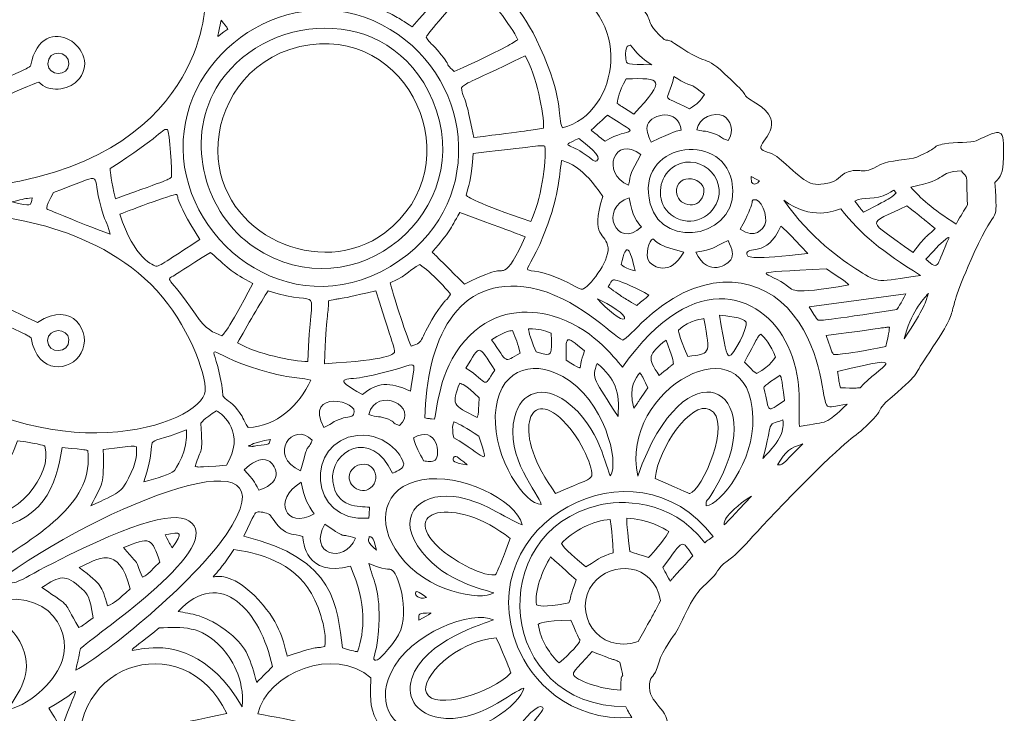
# Model space of a CAD drawing. Header units: inches. Extents: x 45 to 816, y 18 to 847.
# Tile 4 of 5: x 437 to 816, y 337 to 604. Entities that reach past the tile are written whole.
import ezdxf

# ---------------------------------------------------------------- set-up
doc = ezdxf.new("R2010")
doc.units = ezdxf.units.IN
doc.header["$MEASUREMENT"] = 0
doc.layers.add('Layer 1', color=7, linetype='Continuous')

msp = doc.modelspace()

# ---------------------------------------------------------------- linework, layer by layer
at = {"layer": 'Layer 1', "lineweight": 0}
for points, knots in [([(57.69, 560.61), (56.19, 561.39), (57.04, 562.72), (51.96, 565.59), (52.01, 581.51), (53.72, 577.62), (54.49, 580.3), (54.93, 581.79), (52.3, 588.13), (51.71, 589.35), (48.23, 596.55), (45.29, 594.41), (56.32, 605.12), (56.34, 619.07), (64.18, 620.88), (66.26, 630.34), (66.41, 631.05), (66.09, 646.66), (66.07, 646.8), (65.68, 649.97), (63.8, 650.45), (63.96, 651.95), (64.21, 654.23), (66.7, 651.57), (66.7, 663.35), (61.23, 667.69), (64.28, 667.07), (63.17, 669.78), (62.62, 671.11), (62.77, 669.91), (59.84, 673.5), (61.25, 676.62), (61.9, 676.08), (63.06, 679.18), (64.23, 682.27), (62.55, 679.76), (64.49, 682.18), (70.25, 689.32), (68.43, 688.03), (71.25, 692.01), (79.82, 704.1), (87.54, 712.3), (89.36, 714.64), (95.39, 722.37), (86.99, 719.52), (97.12, 729.3), (102.6, 734.59), (98.13, 729.69), (103.85, 734.18), (111.57, 740.24), (113.78, 745.48), (114.41, 746.05), (117.52, 748.85), (129.49, 750.43), (130.84, 750.94), (132.59, 751.61), (148.82, 764.45), (149.03, 764.66), (156.1, 771.46), (152.99, 776.93), (153.17, 779.86), (153.22, 780.68), (156.05, 787.46), (157.06, 789.36), (159.05, 793.14), (161.14, 792.64), (163.41, 798.72), (167, 808.33), (190.44, 815.52), (190.78, 815.79), (193.94, 818.31), (200.71, 839.57), (207.86, 834.68), (211.35, 832.3), (205.68, 829.3), (225.49, 826.61), (228.38, 826.22), (231.53, 826.37), (234.73, 824.42), (242.92, 819.44), (247.16, 828.76), (251.26, 830.25), (256.37, 832.12), (256.24, 828.84), (263.04, 834.36), (269.96, 839.96), (279.71, 836.66), (283, 837.72), (288.44, 839.47), (275.95, 839.63), (316.59, 840.27), (327.84, 846.31), (323, 841.31), (330.78, 840.58), (341.08, 847.05), (339.88, 837.8), (346.22, 841.28), (350.12, 843.41), (346.39, 843.07), (359.01, 843.43), (365.48, 835.54), (361.84, 843.22), (367.69, 838.37), (364.46, 835.65), (364.25, 835.44), (363.97, 834.78), (363.54, 833.73), (363.86, 829.77), (364.37, 828.58), (365, 827.09), (368.33, 824.38), (367.39, 821.11), (366.33, 817.39), (352.83, 809.34), (357.23, 804.84), (359.31, 802.7), (364.67, 805.4), (366.27, 804.16), (367.48, 803.23), (366.88, 799.61), (367.89, 798), (371.18, 792.75), (384.14, 793.47), (386.15, 793.38), (401.38, 792.72), (388.11, 792.31), (399.98, 789.79), (416.29, 786.33), (404.6, 782.26), (419.57, 775.09), (421.31, 774.25), (420.19, 772.43), (438.28, 768.51), (446.17, 766.8), (441.99, 764.09), (449.63, 764.5), (456.4, 764.87), (459.04, 773.14), (459.27, 774.14), (460.56, 779.75), (451.55, 782.51), (465.55, 790.49), (469.11, 792.51), (467.39, 793.4), (475.71, 793.42), (487.38, 793.45), (486.5, 790.27), (490.82, 785.76), (494.96, 785.26), (504.44, 785.27), (505.67, 784.79), (509.58, 783.27), (511.73, 779.59), (512.13, 779.38), (514.04, 778.36), (526.87, 779.77), (532.37, 777.72), (540.51, 774.69), (543.05, 775.44), (544.71, 775.14), (546.51, 774.81), (549.88, 772.21), (551.89, 772.54), (554.02, 772.9), (551.77, 773.66), (557.55, 775.38), (563.23, 777.07), (560.45, 780.81), (570.01, 779.74), (575.74, 784.9), (577.15, 781.06), (582.78, 779.21), (589.9, 776.88), (600.52, 779.29), (602.37, 778.78), (606.66, 777.61), (613.93, 763.86), (612.4, 755.61), (610.18, 743.56), (612.21, 746.4), (609.73, 743.54), (601.29, 746.34), (595.48, 761.24), (591.55, 764.52), (591.02, 764.17), (587.34, 762.42), (590.88, 756.17), (597.98, 743.62), (597.47, 748.05), (599.52, 745.78), (601.3, 743.82), (598.13, 744.85), (609.89, 726.35), (613.95, 719.96), (614.17, 713.02), (624.22, 702.71), (627.2, 699.66), (627.66, 700.48), (628.58, 699.13), (631.1, 695.39), (625.55, 694.32), (633.82, 685.15), (642.48, 675.56), (641.59, 678.92), (643.26, 675.19), (649.53, 661.16), (649.36, 673.72), (650.99, 653.63), (653.54, 622.11), (668.39, 646.6), (675.77, 610.67), (676.51, 607.08), (676.9, 608.62), (678.43, 605.81), (679.47, 603.89), (679.11, 602.89), (680.8, 600.9), (686.96, 593.67), (684.61, 598.06), (688.85, 595.14), (705.28, 583.84), (697.92, 593.7), (712.93, 578.85), (717.98, 573.85), (714.06, 575.87), (720.13, 572.18), (732.98, 564.35), (721.18, 557.38), (722.07, 554.81), (722.57, 553.36), (725.95, 553.4), (728.19, 551.57), (738.36, 543.26), (739.54, 539.99), (746.34, 541.09), (752.88, 542.14), (751.57, 544.41), (755.6, 545.7), (761.78, 547.67), (759.79, 543.81), (768.08, 548.57), (770.97, 550.23), (779.21, 550.24), (781.93, 551.4), (791.55, 555.48), (787.25, 555.55), (792.65, 556.49), (796.65, 557.19), (803.04, 556.88), (804.76, 557.68), (814.88, 562.38), (815.6, 563.07), (815.3, 551.29), (815.13, 544.66), (814.31, 544.25), (812, 541.62), (812.85, 523.54), (813.28, 535.16), (804.03, 514.69), (790.24, 484.18), (801.32, 497.98), (785.52, 474.43), (780.25, 466.57), (783.98, 469.12), (770.13, 457.13), (767.44, 454.8), (768.1, 453.54), (765.34, 450.72), (756.31, 441.53), (760.27, 447.85), (738.69, 426.16), (715.25, 402.6), (715.49, 400.61), (709.07, 396.04), (704.95, 393.1), (705.44, 391.24), (702.6, 388.77), (694.26, 381.54), (695.16, 378.61), (689.2, 368.33), (689.14, 368.23), (684.04, 361.24), (682.94, 357.36), (680.77, 349.64), (679.85, 353.14), (679.27, 348.86), (678.22, 341.08), (687.71, 339.39), (685.94, 331.1), (683.77, 321), (685.35, 324.59), (684.59, 321.43), (683.47, 316.86), (682.73, 322.72), (688.79, 309.36), (690.7, 305.15), (689.32, 302.11), (691.29, 299.16), (694.13, 294.9), (695.67, 295.4), (696.43, 294.23), (697.22, 293.02), (696.95, 286.86), (696.75, 286.3), (695.73, 283.39), (692.43, 284.71), (693.14, 274.67), (694.23, 259.36), (692.78, 257.49), (693.11, 251.95), (693.35, 247.74), (694.05, 244.7), (693.02, 242.56), (692.46, 241.38), (691.43, 240.75), (691.25, 239.87), (691.07, 239), (691.95, 237.41), (691.78, 236.4), (691.69, 235.87), (689.69, 232.63), (689.66, 232.61), (688.24, 231.15), (685.38, 231.1), (683.58, 228.45), (681.05, 224.74), (685.31, 227.73), (678.09, 221.8), (674.22, 218.63), (674.22, 218.16), (674.18, 218.13), (671.82, 216.29), (666.6, 218.09), (663, 215.81), (655.07, 210.77), (660.47, 215.04), (653.17, 211.28), (644.82, 206.99), (649, 207.14), (645.22, 202.47), (641.83, 198.29), (641.56, 198.83), (637.92, 198.83), (616.6, 177.04), (621.68, 183.53), (624.8, 175.31), (625.78, 172.72), (625.44, 163.07), (625.88, 161.81), (626.48, 160.08), (627.05, 160.83), (628.79, 157.38), (626.41, 143.91), (624.18, 145.44), (627.13, 139.67), (623.13, 131.49), (615.57, 128.26), (610.53, 126.97), (609.53, 126.71), (598.64, 122.2), (597.98, 121.48), (594.46, 117.62), (596.77, 112.49), (596.51, 110.04), (596.35, 108.61), (596.63, 110), (592.33, 98.32), (587.45, 85.09), (589.12, 88.18), (579.46, 79.07), (579.36, 78.98), (526.76, 30.4), (526.66, 30.31), (515.35, 31.64), (516.36, 27.82), (512.14, 26.96), (508.07, 26.14), (486.69, 27.31), (482.02, 26.94), (478.07, 26.62), (477.44, 25.71), (470.05, 25.54), (458.42, 25.29), (462.05, 17.58), (454.19, 21.94), (450.78, 23.83), (449.53, 23.4), (448.4, 24.08), (446.92, 24.98), (437.26, 37.44), (439.1, 42.35), (439.45, 43.28), (440.22, 43.88), (442.75, 46.22), (439.15, 63.78), (437.87, 58.21), (435.86, 65.95), (434.54, 71), (433.92, 67.86), (432.34, 73.71), (431.25, 77.71), (431.16, 76.45), (429.97, 78.88), (423.31, 92.41), (430.21, 84.95), (414.12, 101.17), (403.88, 111.5), (408.21, 128.32), (405.79, 134.6), (397.95, 154.95), (405.07, 158.13), (394.43, 173.29), (394.36, 173.39), (381.01, 199.18), (376.07, 206.34), (374.09, 209.22), (376.72, 206.15), (372.77, 213.65), (372.04, 215.02), (371.76, 216.62), (371.52, 221.84), (370.56, 243.45), (374.01, 233.94), (374.95, 244.87), (375.47, 250.85), (376.94, 246.47), (378.62, 256.03), (380.75, 268.07), (389, 275.22), (392.72, 278.87), (393.71, 297.46), (394.36, 288.7), (395.87, 293.67), (397.5, 299.04), (387.11, 301.72), (388.16, 311.96), (390.26, 332.57), (388.83, 325.97), (382.07, 338.91), (380.85, 341.24), (379.7, 341.86), (379.34, 342.51), (378.56, 343.93), (378.67, 349.69), (378.27, 350.71), (377.68, 352.18), (375.77, 353.25), (375.22, 354.59), (373.27, 359.27), (378.68, 357.23), (368.54, 368.03), (328.98, 410.15), (339.94, 407.28), (342.27, 412.82), (342.65, 413.72), (342.77, 415.24), (343.71, 416.2), (344.88, 417.39), (348.05, 417.63), (348.4, 418.49), (348.95, 419.86), (346.43, 421.1), (346.11, 422.81), (345.99, 423.41), (346.2, 422.81), (346.51, 430.45), (339.4, 435.28), (345.91, 431.79), (347.34, 441.49), (347.88, 445.17), (347.15, 446.44), (348.03, 448.31), (351.47, 455.57), (349.71, 455.04), (348.04, 457.56), (346.46, 459.93), (346.84, 461.96), (345.36, 463.16), (343.92, 464.33), (341.54, 463.8), (340.48, 464.38), (340.43, 464.41), (335.8, 469.19), (335.56, 469.57), (330.94, 476.84), (330.45, 470.82), (324.37, 470.97), (312.05, 471.27), (316.79, 469.78), (312.39, 468.33), (312.13, 468.25), (308.91, 467.47), (306.35, 469.09), (297.41, 474.75), (300.72, 480.42), (291.73, 487.27), (290.29, 488.37), (289, 490.79), (251.2, 488.76), (248.78, 486.41), (248.18, 485.79), (247.52, 485.48), (247.36, 485.41), (228.59, 481.35), (227.82, 480.89), (206.94, 468.47), (212.8, 478.09), (197.13, 478.48), (172.57, 479.09), (154.24, 460.54), (136.04, 476.09), (93.02, 512.81), (106.05, 497.5), (94.47, 509.72), (85.94, 518.72), (88.62, 521.53), (86.98, 525.47), (81, 539.86), (77.04, 538.05), (75.64, 541.31), (74.08, 544.95), (77.78, 543.12), (71.15, 548.59), (67.73, 551.41), (68.43, 549.47), (66.67, 552.87), (61.19, 563.45), (60.08, 559.38), (57.69, 560.61)], [0, 0, 0, 0, 1, 1, 1, 2, 2, 2, 3, 3, 3, 4, 4, 4, 5, 5, 5, 6, 6, 6, 7, 7, 7, 8, 8, 8, 9, 9, 9, 10, 10, 10, 11, 11, 11, 12, 12, 12, 13, 13, 13, 14, 14, 14, 15, 15, 15, 16, 16, 16, 17, 17, 17, 18, 18, 18, 19, 19, 19, 20, 20, 20, 21, 21, 21, 22, 22, 22, 23, 23, 23, 24, 24, 24, 25, 25, 25, 26, 26, 26, 27, 27, 27, 28, 28, 28, 29, 29, 29, 30, 30, 30, 31, 31, 31, 32, 32, 32, 33, 33, 33, 34, 34, 34, 35, 35, 35, 36, 36, 36, 37, 37, 37, 38, 38, 38, 39, 39, 39, 40, 40, 40, 41, 41, 41, 42, 42, 42, 43, 43, 43, 44, 44, 44, 45, 45, 45, 46, 46, 46, 47, 47, 47, 48, 48, 48, 49, 49, 49, 50, 50, 50, 51, 51, 51, 52, 52, 52, 53, 53, 53, 54, 54, 54, 55, 55, 55, 56, 56, 56, 57, 57, 57, 58, 58, 58, 59, 59, 59, 60, 60, 60, 61, 61, 61, 62, 62, 62, 63, 63, 63, 64, 64, 64, 65, 65, 65, 66, 66, 66, 67, 67, 67, 68, 68, 68, 69, 69, 69, 70, 70, 70, 71, 71, 71, 72, 72, 72, 73, 73, 73, 74, 74, 74, 75, 75, 75, 76, 76, 76, 77, 77, 77, 78, 78, 78, 79, 79, 79, 80, 80, 80, 81, 81, 81, 82, 82, 82, 83, 83, 83, 84, 84, 84, 85, 85, 85, 86, 86, 86, 87, 87, 87, 88, 88, 88, 89, 89, 89, 90, 90, 90, 91, 91, 91, 92, 92, 92, 93, 93, 93, 94, 94, 94, 95, 95, 95, 96, 96, 96, 97, 97, 97, 98, 98, 98, 99, 99, 99, 100, 100, 100, 101, 101, 101, 102, 102, 102, 103, 103, 103, 104, 104, 104, 105, 105, 105, 106, 106, 106, 107, 107, 107, 108, 108, 108, 109, 109, 109, 110, 110, 110, 111, 111, 111, 112, 112, 112, 113, 113, 113, 114, 114, 114, 115, 115, 115, 116, 116, 116, 117, 117, 117, 118, 118, 118, 119, 119, 119, 120, 120, 120, 121, 121, 121, 122, 122, 122, 123, 123, 123, 124, 124, 124, 125, 125, 125, 126, 126, 126, 127, 127, 127, 128, 128, 128, 129, 129, 129, 130, 130, 130, 131, 131, 131, 132, 132, 132, 133, 133, 133, 134, 134, 134, 135, 135, 135, 136, 136, 136, 137, 137, 137, 138, 138, 138, 139, 139, 139, 140, 140, 140, 141, 141, 141, 142, 142, 142, 143, 143, 143, 144, 144, 144, 145, 145, 145, 146, 146, 146, 147, 147, 147, 148, 148, 148, 149, 149, 149, 150, 150, 150, 151, 151, 151, 152, 152, 152, 153, 153, 153, 154, 154, 154, 155, 155, 155, 156, 156, 156, 157, 157, 157, 158, 158, 158, 159, 159, 159, 160, 160, 160, 161, 161, 161, 162, 162, 162, 163, 163, 163, 164, 164, 164, 165, 165, 165, 166, 166, 166, 167, 167, 167, 168, 168, 168, 169, 169, 169, 170, 170, 170, 171, 171, 171, 172, 172, 172, 173, 173, 173, 174, 174, 174, 175, 175, 175, 176, 176, 176, 176]), ([(583.74, 634.52), (583.74, 634.52), (573.55, 609.53), (573.55, 609.53), (582.63, 605.08), (581.24, 605.86), (588.11, 601.52), (603.12, 618.74), (604.6, 620.87), (605.94, 622.63), (600.63, 627.1), (590.95, 632.44), (583.74, 634.52)], [0, 0, 0, 0, 1, 1, 1, 2, 2, 2, 3, 3, 3, 4, 4, 4, 4]), ([(444.56, 580.25), (441.11, 579.4), (412.1, 565.76), (408.98, 564.06), (411.99, 552.57), (413.21, 547.51), (413.64, 539.04), (505.83, 545.18), (508.48, 607.54), (508.34, 609.63), (501.76, 618.17), (477.04, 626.41), (449.05, 622.27), (427.98, 619.15), (402.05, 607.49), (391.8, 593.88), (395.15, 588.28), (395.1, 589.64), (399.43, 583.21), (408.86, 569.2), (403.52, 568.35), (412.05, 572.37), (446.07, 588.4), (439.54, 585.28), (441.41, 586.38), (445.78, 609.7), (470.64, 592.05), (459.23, 580.57), (455.89, 577.2), (448.31, 575.99), (444.56, 580.25)], [0, 0, 0, 0, 1, 1, 1, 2, 2, 2, 3, 3, 3, 4, 4, 4, 5, 5, 5, 6, 6, 6, 7, 7, 7, 8, 8, 8, 9, 9, 9, 10, 10, 10, 10]), ([(500, 554.53), (500.64, 516.67), (544.47, 484.66), (583.32, 511.72), (617.26, 535.36), (611.37, 584.01), (576.39, 602.31), (541.38, 620.62), (499.37, 591.79), (500, 554.53)], [0, 0, 0, 0, 1, 1, 1, 2, 2, 2, 3, 3, 3, 3]), ([(593.44, 597.55), (595.35, 594.28), (594.83, 596.26), (599.24, 590.71), (604.22, 584.45), (599.37, 588.92), (604.24, 584.29), (623.73, 593.29), (625.69, 594.61), (628.63, 596.55), (626.18, 601.69), (618, 613.14), (611.16, 618.26), (594.14, 599.36), (594.23, 598.78), (593.44, 597.55)], [0, 0, 0, 0, 1, 1, 1, 2, 2, 2, 3, 3, 3, 4, 4, 4, 5, 5, 5, 5]), ([(621.81, 617.83), (624.71, 610.9), (630.81, 609.31), (638.77, 590.08), (646.46, 571.52), (643.68, 566.99), (645.79, 562.71), (667.82, 568), (674.06, 607.43), (643.77, 617.81), (636.66, 620.25), (626.74, 620.18), (621.81, 617.83)], [0, 0, 0, 0, 1, 1, 1, 2, 2, 2, 3, 3, 3, 4, 4, 4, 4]), ([(512.76, 577.91), (529.71, 606.84), (579.39, 612.17), (595.96, 573.1), (613.81, 530.99), (565.87, 490.76), (527.36, 516.72), (508.58, 529.38), (500.6, 557.16), (512.76, 577.91)], [0, 0, 0, 0, 1, 1, 1, 2, 2, 2, 3, 3, 3, 3]), ([(517.16, 600.63), (516.7, 601.43), (517.53, 600.56), (514.71, 604.07), (512.68, 594.79), (512.47, 597.83), (517.16, 600.63)], [0, 0, 0, 0, 1, 1, 1, 2, 2, 2, 2]), ([(513.37, 553.77), (513.65, 521.3), (553.05, 503.94), (577.49, 522.29), (612.05, 548.23), (586.85, 603.79), (544.82, 593.88), (524.09, 589), (513.23, 570.76), (513.37, 553.77)], [0, 0, 0, 0, 1, 1, 1, 2, 2, 2, 3, 3, 3, 3]), ([(671.98, 594.44), (671.61, 594.24), (669.63, 595), (670.13, 589.19), (670.34, 586.77), (670.42, 587.16), (680.17, 586.91), (677.45, 588.52), (675.53, 589.8), (671.98, 594.44)], [0, 0, 0, 0, 1, 1, 1, 2, 2, 2, 3, 3, 3, 3]), ([(456.09, 587.21), (456.26, 592.44), (447.97, 593.06), (448.09, 587.23), (448.19, 582.42), (455.94, 582.34), (456.09, 587.21)], [0, 0, 0, 0, 1, 1, 1, 2, 2, 2, 2]), ([(638.58, 562.57), (638.69, 568.06), (635.83, 582.89), (631.42, 590.36), (607.05, 578.4), (609.73, 580.62), (606.95, 578.06), (607.93, 572.09), (607.57, 579.55), (611.77, 558.93), (632.41, 561.5), (634.19, 561.81), (638.58, 562.57)], [0, 0, 0, 0, 1, 1, 1, 2, 2, 2, 3, 3, 3, 4, 4, 4, 4]), ([(673.28, 567.91), (685.87, 581.67), (683.87, 581.84), (670.28, 581.48), (667.29, 575.94), (667.19, 574.43), (666.85, 572.04), (668.52, 570.87), (666.38, 572.25), (673.28, 567.91)], [0, 0, 0, 0, 1, 1, 1, 2, 2, 2, 3, 3, 3, 3]), ([(688.66, 582.37), (685.96, 571.18), (683, 576.01), (694.63, 569.97), (697.9, 572), (698.58, 572.83), (700.37, 575.45), (693.41, 581.16), (697.17, 577.05), (688.66, 582.37)], [0, 0, 0, 0, 1, 1, 1, 2, 2, 2, 3, 3, 3, 3]), ([(679.83, 557.11), (689.63, 561.76), (689.37, 561.4), (691.45, 561.77), (690.5, 570.09), (680.05, 568.29), (678.53, 563.84), (677.87, 561.91), (678.62, 560.14), (679.83, 557.11)], [0, 0, 0, 0, 1, 1, 1, 2, 2, 2, 3, 3, 3, 3]), ([(709.54, 557.81), (712.13, 561.41), (710.21, 565.88), (707.69, 567.22), (704.29, 569.03), (697.96, 566.48), (697.45, 561.89), (701.06, 560.85), (699.54, 562.05), (703.49, 560.63), (708.35, 558.89), (705.92, 558.75), (709.54, 557.81)], [0, 0, 0, 0, 1, 1, 1, 2, 2, 2, 3, 3, 3, 4, 4, 4, 4]), ([(663.09, 567.55), (662.67, 567.16), (660.14, 564.83), (656.78, 561.72), (657.14, 561.44), (660.78, 558.61), (662.24, 557.48), (671.67, 563.58), (677.55, 558.34), (663.09, 567.55)], [0, 0, 0, 0, 1, 1, 1, 2, 2, 2, 3, 3, 3, 3]), ([(495.58, 543.63), (495.68, 545.02), (494.99, 561.44), (493.97, 561.97), (492.29, 562.83), (491.49, 559.28), (471.94, 547.05), (472.12, 545.17), (472.25, 542.65), (474.06, 535.4), (495.55, 543.13), (493.35, 542.37), (495.58, 543.63)], [0, 0, 0, 0, 1, 1, 1, 2, 2, 2, 3, 3, 3, 4, 4, 4, 4]), ([(675.95, 552.38), (665.68, 560.24), (660.41, 545.1), (671.21, 540.61), (672.15, 545.08), (671.74, 545.04), (675.95, 552.38)], [0, 0, 0, 0, 1, 1, 1, 2, 2, 2, 2]), ([(710.87, 542.28), (706.74, 561.84), (673.42, 556.7), (679.53, 533.47), (684.51, 514.59), (715.36, 521.04), (710.87, 542.28)], [0, 0, 0, 0, 1, 1, 1, 2, 2, 2, 2]), ([(633.6, 526.66), (637.47, 534.11), (639.73, 549.8), (639.06, 555.66), (636.71, 555.79), (640.9, 556.3), (611.52, 552.75), (610.73, 542.97), (610.55, 543.08), (608.75, 536.64), (608.96, 536.51), (612.79, 533.46), (633.6, 526.66)], [0, 0, 0, 0, 1, 1, 1, 2, 2, 2, 3, 3, 3, 4, 4, 4, 4]), ([(653.44, 553.18), (657.88, 550.28), (657.97, 549.31), (659.02, 550), (661.44, 551.59), (654.89, 556.23), (652.05, 558.57), (645.01, 555.4), (647.97, 556.74), (653.44, 553.18)], [0, 0, 0, 0, 1, 1, 1, 2, 2, 2, 3, 3, 3, 3]), ([(689.13, 548.02), (699.55, 553.87), (711.09, 541.24), (703.7, 531.47), (698.41, 524.48), (688.74, 525.74), (684.93, 532.21), (681.92, 537.32), (683.43, 544.82), (689.13, 548.02)], [0, 0, 0, 0, 1, 1, 1, 2, 2, 2, 3, 3, 3, 3]), ([(653.59, 500.67), (655.79, 501.05), (663.79, 511.15), (663.32, 516.49), (662.8, 522.39), (656.23, 520.16), (661.27, 536.25), (653.72, 547.69), (648.28, 549.3), (645.49, 550.08), (644.19, 542.75), (644.76, 538.3), (640.21, 525.66), (631.17, 500.46), (627, 511.88), (644.19, 504.87), (650.12, 502.45), (651.92, 500.38), (653.59, 500.67)], [0, 0, 0, 0, 1, 1, 1, 2, 2, 2, 3, 3, 3, 4, 4, 4, 5, 5, 5, 6, 6, 6, 6]), ([(450.16, 537.82), (447.25, 531.87), (447.96, 533.6), (447.6, 531.52), (449.71, 530.53), (458.65, 526.8), (471.95, 521.76), (470.55, 527.49), (470.25, 524.99), (467.87, 534.52), (464.95, 546.17), (470.15, 544.85), (450.16, 537.82)], [0, 0, 0, 0, 1, 1, 1, 2, 2, 2, 3, 3, 3, 4, 4, 4, 4]), ([(699.49, 535.79), (703.24, 542.76), (690.79, 546.41), (689.63, 539.04), (688.82, 533.82), (696.51, 530.25), (699.49, 535.79)], [0, 0, 0, 0, 1, 1, 1, 2, 2, 2, 2]), ([(801.45, 533.04), (800.85, 545.96), (801.86, 542.68), (799.11, 546.11), (789.32, 545.62), (795.17, 542.89), (779.66, 539.85), (783.32, 535.75), (787.76, 531.45), (797.1, 525.64), (799.07, 529.26), (800.01, 530.7), (801.45, 533.04)], [0, 0, 0, 0, 1, 1, 1, 2, 2, 2, 3, 3, 3, 4, 4, 4, 4]), ([(721.52, 542.21), (721.51, 542.27), (718.4, 543.96), (718.35, 543.92), (718.33, 543.91), (718.28, 542.18), (718.51, 541.77), (719.6, 539.86), (721.52, 542.18), (721.52, 542.21)], [0, 0, 0, 0, 1, 1, 1, 2, 2, 2, 3, 3, 3, 3]), ([(475.76, 529.45), (481.01, 512.32), (488.93, 509.47), (489.8, 509.46), (491.02, 509.44), (496.62, 513.32), (506.46, 519.75), (495.65, 536.64), (498.81, 536.27), (497.42, 536.97), (496.51, 537.44), (476.51, 529.76), (475.76, 529.45)], [0, 0, 0, 0, 1, 1, 1, 2, 2, 2, 3, 3, 3, 4, 4, 4, 4]), ([(761.48, 530.18), (773.64, 536.6), (772.02, 535.63), (773.99, 537.69), (772.86, 538.92), (773.73, 539.11), (770.98, 537.42), (765.89, 534.31), (761.56, 536.64), (758.16, 534.47), (761.43, 530.14), (759.25, 533.02), (761.48, 530.18)], [0, 0, 0, 0, 1, 1, 1, 2, 2, 2, 3, 3, 3, 4, 4, 4, 4]), ([(434.27, 534.18), (441.91, 532.22), (441.45, 532.61), (442.03, 535.76), (438.78, 535.35), (439.5, 535.48), (434.27, 534.18)], [0, 0, 0, 0, 1, 1, 1, 2, 2, 2, 2]), ([(676.12, 524.53), (674.5, 526.48), (672.59, 528.66), (671.46, 535.76), (659.62, 531.96), (666.49, 515.65), (676.12, 524.53)], [0, 0, 0, 0, 1, 1, 1, 2, 2, 2, 2]), ([(719.37, 535.02), (717.86, 534.44), (720.5, 535.26), (714.12, 523.65), (719.72, 519.58), (722.99, 523.94), (723.58, 525.32), (724.98, 528.61), (721.95, 536.01), (719.37, 535.02)], [0, 0, 0, 0, 1, 1, 1, 2, 2, 2, 3, 3, 3, 3]), ([(730.86, 534.83), (741.32, 519.92), (752.87, 512.1), (759.86, 507.61), (767.2, 502.89), (766.84, 503.26), (783.44, 505.92), (768.48, 515.15), (760.69, 521.48), (752.76, 531.51), (750.35, 530.64), (741.4, 526.9), (730.86, 534.83)], [0, 0, 0, 0, 1, 1, 1, 2, 2, 2, 3, 3, 3, 4, 4, 4, 4]), ([(408.96, 504.48), (409.75, 503.9), (441.52, 489.05), (444.09, 487.84), (457.71, 496.98), (465.07, 483.57), (460.9, 476.09), (456.88, 468.9), (444.15, 467.36), (441.58, 481.87), (439.28, 483.44), (443.75, 481.29), (406.24, 498.76), (397.41, 482.82), (396.89, 483.33), (390.71, 475.83), (441.86, 429.1), (503.35, 446.45), (508.24, 460.29), (509.98, 465.22), (502.92, 484.73), (492.1, 497.58), (468.88, 525.17), (429.15, 529.82), (413.76, 529.3), (411.3, 507.19), (409.96, 510.58), (408.96, 504.48)], [0, 0, 0, 0, 1, 1, 1, 2, 2, 2, 3, 3, 3, 4, 4, 4, 5, 5, 5, 6, 6, 6, 7, 7, 7, 8, 8, 8, 9, 9, 9, 9]), ([(595.75, 514.89), (596.58, 514.07), (595.75, 514.89), (608.13, 502.52), (622.72, 509.78), (620.84, 506.75), (623.62, 508.05), (625.18, 508.77), (628.15, 512.77), (631.42, 520.72), (629.04, 521.75), (634.25, 519.81), (606.31, 530.06), (602.4, 523.31), (602.96, 523.2), (595.75, 514.89)], [0, 0, 0, 0, 1, 1, 1, 2, 2, 2, 3, 3, 3, 4, 4, 4, 5, 5, 5, 5]), ([(778.19, 532.65), (762.44, 525.1), (762.08, 528.02), (780.53, 514.77), (785.66, 521.48), (784.54, 519.63), (789.02, 523.95), (782.31, 529.39), (785.73, 526.65), (778.19, 532.65)], [0, 0, 0, 0, 1, 1, 1, 2, 2, 2, 3, 3, 3, 3]), ([(740.13, 514.29), (732.04, 522.94), (731.64, 523.2), (729.76, 524.85), (724.53, 512.49), (716.24, 517.49), (716.67, 514.05), (716.85, 512.6), (718.77, 512.04), (740.13, 514.29)], [0, 0, 0, 0, 1, 1, 1, 2, 2, 2, 3, 3, 3, 3]), ([(668.3, 510.04), (670.34, 508.7), (670.53, 508.57), (673.76, 507.61), (671.66, 516.33), (670.5, 519.42), (668.3, 510.04)], [0, 0, 0, 0, 1, 1, 1, 2, 2, 2, 2]), ([(680.44, 519.87), (679.3, 519.7), (677.22, 513.74), (679.24, 511.05), (680.56, 509.29), (687.13, 505.26), (692.45, 514.89), (679.79, 517.87), (681.69, 520.05), (680.44, 519.87)], [0, 0, 0, 0, 1, 1, 1, 2, 2, 2, 3, 3, 3, 3]), ([(697.06, 514.89), (701.94, 504.61), (709.68, 510.45), (710.51, 511.95), (711.63, 513.96), (711.24, 515.66), (709.43, 519.38), (703.04, 516.2), (704.29, 515.94), (697.06, 514.89)], [0, 0, 0, 0, 1, 1, 1, 2, 2, 2, 3, 3, 3, 3]), ([(785.5, 512.1), (790.9, 507.1), (789.51, 510.01), (794.41, 520.4), (794.21, 520.31), (794.1, 521.83), (785.5, 512.1)], [0, 0, 0, 0, 1, 1, 1, 2, 2, 2, 2]), ([(526.84, 502.76), (518.36, 507.28), (518.34, 507.82), (510.58, 514.77), (501.42, 508.96), (496.96, 506.14), (496.84, 506.06), (492.94, 503.48), (494.11, 506.61), (504.78, 490.99), (508.87, 485.02), (511.65, 483.88), (514.95, 482.69), (515.22, 483), (516.93, 483.84), (526.84, 502.76)], [0, 0, 0, 0, 1, 1, 1, 2, 2, 2, 3, 3, 3, 4, 4, 4, 5, 5, 5, 5]), ([(587.7, 478.75), (593.44, 480.42), (589.96, 480.85), (598.2, 492.8), (602.62, 499.2), (600.2, 494.45), (602.8, 498.7), (602.16, 499.5), (595.35, 507.47), (590.94, 510.06), (586.67, 508), (587.63, 506.73), (579.61, 503), (580.55, 499.49), (585.17, 484.1), (587.7, 478.75)], [0, 0, 0, 0, 1, 1, 1, 2, 2, 2, 3, 3, 3, 4, 4, 4, 5, 5, 5, 5]), ([(755.26, 456.4), (750.17, 455.69), (748.72, 454.97), (747.69, 455.68), (745.22, 457.39), (746.46, 475.59), (734.52, 490.8), (722.9, 505.59), (701.58, 509.1), (680.36, 491.33), (673.51, 485.59), (672.63, 483.32), (669.05, 480.95), (664.79, 482.98), (650.88, 497.92), (633.59, 501.1), (604.96, 506.37), (593.45, 480.41), (592.96, 451.08), (596.34, 450.59), (592.96, 451.08), (596.58, 450.56), (598, 456.61), (598.73, 471.37), (610.17, 482.79), (620.01, 492.6), (632.24, 493.07), (641.85, 490.34), (657.03, 486.04), (665.35, 474.61), (668.91, 470.61), (696.52, 510.37), (724.56, 498.73), (733.31, 476.8), (738.3, 464.26), (736.32, 454.41), (736.91, 447.82), (748.56, 449.94), (746.29, 448.15), (755.26, 456.4)], [0, 0, 0, 0, 1, 1, 1, 2, 2, 2, 3, 3, 3, 4, 4, 4, 5, 5, 5, 6, 6, 6, 7, 7, 7, 8, 8, 8, 9, 9, 9, 10, 10, 10, 11, 11, 11, 12, 12, 12, 13, 13, 13, 13]), ([(755.82, 502.26), (754.56, 503.52), (756.59, 502.13), (747.29, 508.46), (715.12, 506.57), (723.2, 508.01), (731.17, 502.66), (734.84, 500.2), (732.39, 498.22), (755.82, 502.26)], [0, 0, 0, 0, 1, 1, 1, 2, 2, 2, 3, 3, 3, 3]), ([(547.95, 472.79), (548.96, 506.51), (554.85, 492.43), (532.71, 500.01), (530.11, 496.05), (524.3, 485.94), (520.97, 480.01), (528.19, 475.64), (542.36, 472.87), (547.95, 472.79)], [0, 0, 0, 0, 1, 1, 1, 2, 2, 2, 3, 3, 3, 3]), ([(674.37, 494.39), (679.07, 498.16), (677.46, 496.8), (678.98, 498.27), (674.63, 500.97), (668.7, 503.46), (666.86, 503.95), (664.93, 504.46), (665.31, 504.72), (663.33, 501.55), (669.92, 496.79), (668.12, 497.95), (674.37, 494.39)], [0, 0, 0, 0, 1, 1, 1, 2, 2, 2, 3, 3, 3, 4, 4, 4, 4]), ([(581.3, 476.26), (581, 478.45), (582.14, 475.03), (574.03, 499.97), (556.01, 495.65), (561.9, 497.61), (555.9, 496.11), (555.78, 489.76), (555.15, 492.16), (554.38, 471.94), (579.78, 473.47), (580.32, 475.56), (581.3, 476.26)], [0, 0, 0, 0, 1, 1, 1, 2, 2, 2, 3, 3, 3, 4, 4, 4, 4]), ([(669.6, 489.24), (670.57, 490.58), (663.73, 494.91), (659.22, 496.9), (662.86, 493), (668.63, 487.89), (669.6, 489.24)], [0, 0, 0, 0, 1, 1, 1, 2, 2, 2, 2]), ([(740.61, 493.78), (743.71, 488.66), (743.97, 488.79), (744.08, 488.66), (745.7, 488.69), (746.17, 488.39), (774.34, 492.81), (776.2, 495.74), (775.7, 494.85), (777.74, 498.76), (777.74, 498.76), (740.61, 493.78), (740.61, 493.78)], [0, 0, 0, 0, 1, 1, 1, 2, 2, 2, 3, 3, 3, 4, 4, 4, 4]), ([(786.43, 498.99), (784.37, 496.69), (779.51, 491.33), (777.12, 481.49), (785.12, 493.62), (785.43, 495.79), (786.43, 498.99)], [0, 0, 0, 0, 1, 1, 1, 2, 2, 2, 2]), ([(701.07, 417.24), (706.66, 418.06), (719.56, 434.17), (719.02, 451.26), (717.8, 489.9), (667.4, 462.31), (674.73, 428.75), (692.99, 480.85), (725.24, 462.41), (705.7, 426.19), (700.6, 416.73), (701.06, 420.55), (701.07, 417.24)], [0, 0, 0, 0, 1, 1, 1, 2, 2, 2, 3, 3, 3, 4, 4, 4, 4]), ([(690.43, 484.9), (690.44, 484.8), (689.98, 483.32), (694.04, 474.75), (702.11, 475.96), (703.1, 474.61), (700.09, 489.28), (699.81, 489.24), (694.9, 488.88), (690.43, 484.9)], [0, 0, 0, 0, 1, 1, 1, 2, 2, 2, 3, 3, 3, 3]), ([(706.16, 490.63), (708.11, 478.81), (708.73, 475.18), (709.86, 475.01), (711.44, 474.77), (717.23, 486.08), (716.39, 487.87), (715.46, 489.83), (708.49, 490.35), (706.16, 490.63)], [0, 0, 0, 0, 1, 1, 1, 2, 2, 2, 3, 3, 3, 3]), ([(456.09, 481.23), (455.79, 485.99), (448.12, 485.74), (447.96, 480.87), (447.79, 475.7), (456.44, 475.56), (456.09, 481.23)], [0, 0, 0, 0, 1, 1, 1, 2, 2, 2, 2]), ([(629.6, 475.95), (628.51, 480.12), (628.09, 481.22), (626.57, 484.68), (625.34, 484.49), (624.42, 484.85), (618.56, 481.16), (625.13, 471.89), (622.81, 472.46), (629.6, 475.95)], [0, 0, 0, 0, 1, 1, 1, 2, 2, 2, 3, 3, 3, 3]), ([(632.75, 485.41), (632.92, 484.52), (632.76, 483.38), (635.67, 476.55), (642.68, 474.29), (641.53, 475.32), (641.52, 483.67), (638.47, 484.91), (637.12, 485.3), (632.75, 485.41)], [0, 0, 0, 0, 1, 1, 1, 2, 2, 2, 3, 3, 3, 3]), ([(722.05, 483.35), (720.88, 482.08), (721.97, 484.34), (715.74, 472.55), (720.5, 467.69), (719.32, 468.97), (720.42, 468.22), (726.14, 471.31), (727.59, 474.43), (727.63, 474.5), (726.09, 479.13), (723.19, 482.12), (722.05, 483.35)], [0, 0, 0, 0, 1, 1, 1, 2, 2, 2, 3, 3, 3, 4, 4, 4, 4]), ([(749.95, 475.47), (750.67, 475.48), (751.76, 475.05), (770.09, 478.5), (771.35, 484.23), (771.18, 483.31), (771.43, 486.02), (769.04, 485.84), (773.96, 486.4), (747.16, 482.74), (749.9, 474.9), (749.42, 476.56), (749.95, 475.47)], [0, 0, 0, 0, 1, 1, 1, 2, 2, 2, 3, 3, 3, 4, 4, 4, 4]), ([(549.16, 465.64), (542.33, 467.04), (540.14, 466.35), (529.45, 469.58), (506.98, 476.36), (511.24, 482.6), (514.56, 465.44), (515.56, 460.3), (514.97, 460.28), (515.49, 459.31), (516.09, 458.19), (518.3, 457.56), (520.96, 454.18), (523.21, 451.32), (522.83, 450.94), (524.99, 447.42), (536.15, 447.77), (544.5, 455.93), (549.16, 465.64)], [0, 0, 0, 0, 1, 1, 1, 2, 2, 2, 3, 3, 3, 4, 4, 4, 5, 5, 5, 6, 6, 6, 6]), ([(652.56, 470.38), (653.58, 475.41), (652.54, 471.4), (654.23, 476.84), (646.57, 483.53), (647.17, 482.61), (647.19, 473.28), (652.67, 469.87), (652.1, 470.55), (652.56, 470.38)], [0, 0, 0, 0, 1, 1, 1, 2, 2, 2, 3, 3, 3, 3]), ([(685.65, 481.04), (678.68, 475.65), (678.32, 474.02), (682.98, 467.46), (688.84, 472.26), (686.17, 469.94), (688.47, 471.96), (688.3, 472.79), (688.14, 474.66), (685.65, 481.04)], [0, 0, 0, 0, 1, 1, 1, 2, 2, 2, 3, 3, 3, 3]), ([(568.94, 460.05), (574.55, 464.75), (579.18, 465.19), (587.38, 461.39), (589.47, 477), (592.34, 470.99), (568.98, 466.75), (562.61, 465.6), (556.51, 467), (568.94, 460.05)], [0, 0, 0, 0, 1, 1, 1, 2, 2, 2, 3, 3, 3, 3]), ([(619.77, 469.52), (613.3, 479.38), (614.35, 479.64), (608.73, 470.25), (617.8, 464.54), (614.86, 461.89), (619.77, 469.52)], [0, 0, 0, 0, 1, 1, 1, 2, 2, 2, 2]), ([(637.61, 417.83), (637, 421.7), (623.48, 435.8), (627.47, 451.61), (629.91, 461.29), (638.54, 463.82), (647.25, 457.41), (660.34, 447.79), (662.68, 431), (664.24, 428.85), (667.71, 434), (662, 458.02), (645.9, 467.05), (633.5, 474.02), (620.76, 469.22), (620, 452.08), (619.26, 435.33), (631.62, 417.63), (637.61, 417.83)], [0, 0, 0, 0, 1, 1, 1, 2, 2, 2, 3, 3, 3, 4, 4, 4, 5, 5, 5, 6, 6, 6, 6]), ([(751.53, 468.91), (752.14, 464.68), (751.98, 465.56), (752.62, 462.72), (758.65, 462.41), (758.66, 462.59), (760.2, 462.68), (767.51, 471), (781.98, 476.44), (751.53, 468.91)], [0, 0, 0, 0, 1, 1, 1, 2, 2, 2, 3, 3, 3, 3]), ([(659.2, 472.07), (656.7, 466.47), (658.31, 465.53), (667.15, 451.67), (667.99, 461.27), (665.97, 466.21), (659.2, 472.07)], [0, 0, 0, 0, 1, 1, 1, 2, 2, 2, 2]), ([(675.58, 468.43), (674.02, 466.54), (671.08, 463.31), (673.17, 454.89), (675.54, 457.82), (673.16, 454.89), (678.62, 462.72), (675.8, 468.54), (676.39, 467.21), (675.58, 468.43)], [0, 0, 0, 0, 1, 1, 1, 2, 2, 2, 3, 3, 3, 3]), ([(729.45, 467.58), (723.06, 463.32), (723.44, 463.03), (723.14, 462.72), (725.66, 452.69), (723.78, 453.09), (731.15, 457.75), (729.77, 468.03), (730.1, 465.74), (729.45, 467.58)], [0, 0, 0, 0, 1, 1, 1, 2, 2, 2, 3, 3, 3, 3]), ([(565.53, 452.44), (568.52, 457.97), (546.07, 462.11), (554.14, 447.44), (558.16, 449.3), (557.07, 449.59), (560.72, 450.78), (563.53, 451.7), (564.92, 451.3), (565.53, 452.44)], [0, 0, 0, 0, 1, 1, 1, 2, 2, 2, 3, 3, 3, 3]), ([(583.13, 448.13), (591.17, 455.35), (574.24, 463.68), (571.41, 452.39), (574.65, 451.01), (575.38, 452.1), (578.89, 450.57), (581.9, 449.27), (579.85, 449.42), (583.13, 448.13)], [0, 0, 0, 0, 1, 1, 1, 2, 2, 2, 3, 3, 3, 3]), ([(606.31, 464.42), (603.32, 456.4), (603.22, 456.03), (612.97, 451.3), (613.55, 453.06), (613.32, 450.76), (613.83, 458.84), (607.9, 464.39), (607.46, 463.95), (606.31, 464.42)], [0, 0, 0, 0, 1, 1, 1, 2, 2, 2, 3, 3, 3, 3]), ([(643.19, 422.08), (654.39, 426.97), (656.46, 427.24), (657.07, 428.85), (657.83, 430.84), (653.56, 442.59), (645.99, 450.08), (632.36, 463.58), (626.11, 444.78), (643.19, 422.08)], [0, 0, 0, 0, 1, 1, 1, 2, 2, 2, 3, 3, 3, 3]), ([(694.72, 422.09), (699.12, 422.68), (711.57, 450.01), (702.29, 454.38), (695.3, 457.67), (682.62, 439.73), (681.41, 427.78), (694.02, 422.25), (694.34, 422.04), (694.72, 422.09)], [0, 0, 0, 0, 1, 1, 1, 2, 2, 2, 3, 3, 3, 3]), ([(516.65, 432.88), (524.2, 445.13), (515.26, 452.68), (512.88, 453.84), (507.93, 450.81), (506.82, 449.09), (506.77, 449.04), (507.75, 436.11), (507.01, 440.25), (504.62, 432.41), (506.96, 432.14), (503.95, 432.03), (516.65, 432.88)], [0, 0, 0, 0, 1, 1, 1, 2, 2, 2, 3, 3, 3, 4, 4, 4, 4]), ([(722.78, 435.55), (730.21, 442.82), (730.89, 446.58), (730.54, 450.35), (723.36, 447.63), (727.19, 450.71), (722.78, 435.55)], [0, 0, 0, 0, 1, 1, 1, 2, 2, 2, 2]), ([(428.2, 387.74), (438.26, 387.49), (433.47, 386.87), (450.04, 395.29), (483.03, 412.05), (498, 415.73), (503.38, 410.65), (514.76, 399.89), (464.55, 366.6), (460.58, 362.36), (459.55, 357.38), (460.22, 360.48), (458.77, 354.14), (470.71, 360.38), (504.04, 387.91), (516.52, 406.16), (545.23, 448.14), (468.75, 418.1), (428.2, 387.74)], [0, 0, 0, 0, 1, 1, 1, 2, 2, 2, 3, 3, 3, 4, 4, 4, 5, 5, 5, 6, 6, 6, 6]), ([(496.42, 430.59), (496.85, 430.99), (502.13, 438.52), (501.36, 446.47), (481.09, 438.56), (491.92, 447.76), (484.97, 426.55), (489.81, 427.65), (495.54, 429.78), (496.42, 430.59)], [0, 0, 0, 0, 1, 1, 1, 2, 2, 2, 3, 3, 3, 3]), ([(545.16, 430.69), (548.64, 443.75), (546.93, 436.67), (549.67, 442.53), (542.05, 450.23), (532.44, 436.54), (545.16, 430.69)], [0, 0, 0, 0, 1, 1, 1, 2, 2, 2, 2]), ([(584.77, 432.9), (585.26, 435.01), (578.88, 445.55), (567, 444.37), (546.89, 442.37), (547.87, 410.54), (571.36, 412.49), (571.73, 417.05), (571.59, 416.45), (571.59, 416.77), (567.86, 417.01), (558.88, 416.49), (557.55, 426.61), (556.01, 438.34), (572.51, 447.58), (580.46, 429.84), (581.48, 430.28), (584.41, 431.37), (584.77, 432.9)], [0, 0, 0, 0, 1, 1, 1, 2, 2, 2, 3, 3, 3, 4, 4, 4, 5, 5, 5, 6, 6, 6, 6]), ([(592.41, 434.61), (593.94, 434.31), (595.82, 434.04), (596.84, 434.88), (599.18, 436.79), (597.75, 448.6), (588.5, 443.41), (589.63, 439.46), (590.82, 437.94), (592.41, 434.61)], [0, 0, 0, 0, 1, 1, 1, 2, 2, 2, 3, 3, 3, 3]), ([(613.71, 444.04), (608.41, 447.64), (606.76, 448.4), (604.12, 449.62), (603.95, 449.07), (603.09, 448.55), (604, 443.43), (615.59, 437.19), (618.28, 430.52), (613.71, 444.04)], [0, 0, 0, 0, 1, 1, 1, 2, 2, 2, 3, 3, 3, 3]), ([(525.14, 440.28), (528.15, 439.94), (524.83, 440.05), (529.99, 440.64), (533.52, 441.05), (532.84, 440.91), (533.63, 442.83), (526.77, 441.56), (525.98, 440.7), (525.14, 440.28)], [0, 0, 0, 0, 1, 1, 1, 2, 2, 2, 3, 3, 3, 3]), ([(670.17, 340.02), (620.62, 340.25), (615.2, 406.99), (659.82, 417.6), (667.48, 419.43), (687.43, 420.36), (700.52, 403.04), (703.24, 405.57), (700.45, 402.93), (703.69, 405.5), (673.87, 445.14), (609.53, 410.43), (628.56, 363.03), (633.61, 350.47), (648.21, 334.2), (672.46, 335.9), (670.32, 339.42), (672.39, 335.61), (670.17, 340.02)], [0, 0, 0, 0, 1, 1, 1, 2, 2, 2, 3, 3, 3, 4, 4, 4, 5, 5, 5, 6, 6, 6, 6]), ([(436.33, 442.34), (433.27, 432.85), (429.04, 426.86), (419.71, 424.87), (421.18, 414.84), (422.15, 413.54), (422.19, 413.44), (435.22, 411.37), (450.27, 429.16), (446.87, 440.24), (446.51, 440.37), (446.26, 440.91), (436.33, 442.34)], [0, 0, 0, 0, 1, 1, 1, 2, 2, 2, 3, 3, 3, 4, 4, 4, 4]), ([(422.86, 392.11), (447.16, 407.52), (465.81, 419), (463.38, 438.58), (462.01, 438.86), (464.06, 438.74), (453.56, 439.67), (451.22, 425.16), (446.68, 410.2), (422.38, 407.64), (422.96, 396.54), (422.88, 399.22), (422.86, 392.11)], [0, 0, 0, 0, 1, 1, 1, 2, 2, 2, 3, 3, 3, 4, 4, 4, 4]), ([(482.07, 440.03), (480.1, 440.34), (482.86, 440.66), (469.33, 438.94), (469.66, 424.69), (469.11, 426.29), (464.6, 417.33), (475.45, 422.29), (476.13, 422.34), (479.04, 427.91), (482.31, 434.16), (482.27, 437.31), (482.07, 440.03)], [0, 0, 0, 0, 1, 1, 1, 2, 2, 2, 3, 3, 3, 4, 4, 4, 4]), ([(728.48, 433), (730.6, 433.08), (729.21, 432.2), (738.13, 441.08), (733.26, 439.59), (731.69, 438.44), (728.48, 433)], [0, 0, 0, 0, 1, 1, 1, 2, 2, 2, 2]), ([(529.14, 423.29), (539.87, 426.89), (534.84, 433.56), (532.89, 434.58), (529.65, 436.27), (526.09, 433.37), (523.44, 431.18), (527.51, 426.64), (526.91, 427.49), (529.14, 423.29)], [0, 0, 0, 0, 1, 1, 1, 2, 2, 2, 3, 3, 3, 3]), ([(603.9, 435.72), (603.29, 434.6), (604.05, 433.8), (609.22, 433), (605.2, 436.42), (604.55, 436.87), (603.9, 435.72)], [0, 0, 0, 0, 1, 1, 1, 2, 2, 2, 2]), ([(563.92, 429.35), (562.93, 424.72), (569.09, 420.87), (572.81, 424.81), (574.94, 427.06), (574.17, 430.83), (572.26, 432.35), (569.3, 434.7), (564.57, 432.43), (563.92, 429.35)], [0, 0, 0, 0, 1, 1, 1, 2, 2, 2, 3, 3, 3, 3]), ([(630.32, 410.04), (627.74, 419.83), (606.37, 429.99), (591.8, 427.29), (576.86, 424.52), (573.7, 411.08), (583.12, 398.31), (593.43, 384.34), (614.49, 380.49), (619.37, 383.85), (615.14, 385.39), (601.18, 387.84), (591.86, 399.46), (581.31, 412.59), (590.03, 422.32), (603.98, 420.87), (614.93, 419.73), (623.87, 412.3), (630.32, 410.04)], [0, 0, 0, 0, 1, 1, 1, 2, 2, 2, 3, 3, 3, 4, 4, 4, 5, 5, 5, 6, 6, 6, 6]), ([(545.4, 426.33), (534.27, 419.74), (539.31, 408.06), (550.37, 414.19), (547.71, 418.09), (546.9, 419.32), (545.4, 426.33)], [0, 0, 0, 0, 1, 1, 1, 2, 2, 2, 2]), ([(625.72, 404.73), (604.94, 421.46), (580.58, 415.93), (600.33, 399.51), (602.67, 397.56), (613.68, 390.23), (619.85, 390.72), (620.33, 391.37), (620.06, 389.54), (625.72, 404.73)], [0, 0, 0, 0, 1, 1, 1, 2, 2, 2, 3, 3, 3, 3]), ([(707.99, 409.96), (710.09, 411.88), (710.56, 412.76), (718.47, 421.05), (706.77, 413.42), (708, 410.24), (707.99, 409.96)], [0, 0, 0, 0, 1, 1, 1, 2, 2, 2, 2]), ([(561.29, 362.63), (567.34, 360.94), (566.12, 361.35), (567, 361.17), (569.78, 368.9), (570.64, 379.69), (564.33, 394.05), (546.98, 389.51), (546.23, 403.63), (546, 405.44), (541.9, 406.65), (541.06, 406.08), (538.51, 407.87), (535.91, 409.7), (534.1, 413.2), (533.2, 413.9), (532.07, 414.75), (529.21, 415.16), (528.48, 414.87), (527.6, 414.51), (527.58, 414.64), (523.32, 405.58), (559.01, 397.07), (559.13, 378.28), (561.29, 362.63)], [0, 0, 0, 0, 1, 1, 1, 2, 2, 2, 3, 3, 3, 4, 4, 4, 5, 5, 5, 6, 6, 6, 7, 7, 7, 8, 8, 8, 8]), ([(671.7, 399.76), (674.12, 398.87), (671.73, 399.64), (678.86, 397.45), (681.2, 399.9), (683.6, 402.38), (686.74, 407.4), (684.88, 408.56), (678.51, 412.4), (670.49, 412.5), (670.56, 410.51), (670.28, 412.65), (671.7, 399.76)], [0, 0, 0, 0, 1, 1, 1, 2, 2, 2, 3, 3, 3, 4, 4, 4, 4]), ([(554.45, 410.18), (547.89, 398.88), (561.83, 394.53), (566.33, 404.81), (559.46, 407.3), (564.31, 403.56), (554.45, 410.18)], [0, 0, 0, 0, 1, 1, 1, 2, 2, 2, 2]), ([(664.18, 412.01), (657.97, 411.94), (649.32, 407.32), (645.49, 402.79), (646.3, 401.46), (644.99, 402.24), (654.84, 393.81), (661.31, 397.96), (660.26, 397.42), (665.27, 399.27), (665.19, 402.05), (665.22, 404.75), (664.18, 412.01)], [0, 0, 0, 0, 1, 1, 1, 2, 2, 2, 3, 3, 3, 4, 4, 4, 4]), ([(491.05, 395.63), (488.17, 404.98), (487.28, 405.56), (477.09, 401.21), (485.05, 392.31), (481.19, 396.44), (484.45, 389.89), (485.98, 390.65), (484.41, 389.07), (491.05, 395.63)], [0, 0, 0, 0, 1, 1, 1, 2, 2, 2, 3, 3, 3, 3]), ([(493.11, 406.19), (495.34, 401.78), (494.17, 404.06), (495.78, 401.09), (500.25, 407.42), (499.33, 407.26), (493.11, 406.19)], [0, 0, 0, 0, 1, 1, 1, 2, 2, 2, 2]), ([(571.57, 405.44), (571.42, 404.56), (570.09, 403.62), (574.4, 400.24), (572.94, 406.39), (572.33, 405.07), (571.57, 405.44)], [0, 0, 0, 0, 1, 1, 1, 2, 2, 2, 2]), ([(479.64, 385.32), (475.36, 402.9), (467.13, 396.79), (460.11, 393.57), (469.25, 386.42), (468.41, 387.03), (471.03, 378.77), (473.76, 380.18), (474.87, 380.91), (479.64, 385.32)], [0, 0, 0, 0, 1, 1, 1, 2, 2, 2, 3, 3, 3, 3]), ([(530.74, 379.12), (538.44, 370.02), (538.75, 363.33), (540.06, 359.48), (555.18, 364.57), (549.96, 361.83), (554.54, 363.23), (555.42, 370.05), (551.57, 380.63), (547.97, 385.75), (540.04, 397.05), (526.72, 399.35), (519.56, 400.48), (504.98, 378.38), (511.43, 401.91), (530.74, 379.12)], [0, 0, 0, 0, 1, 1, 1, 2, 2, 2, 3, 3, 3, 4, 4, 4, 5, 5, 5, 5]), ([(695.9, 398.02), (691.44, 404.69), (692.68, 404.63), (684.32, 393.57), (684.51, 393.22), (686.65, 389.37), (687.23, 388.32), (688.63, 390.01), (686.57, 387.75), (695.9, 398.02)], [0, 0, 0, 0, 1, 1, 1, 2, 2, 2, 3, 3, 3, 3]), ([(641.25, 397.69), (638.12, 392.6), (634.85, 384.16), (635.88, 379.23), (636.79, 378.98), (638.04, 377.99), (648.31, 379.98), (649.66, 384.05), (648.42, 381.46), (651.07, 388.84), (649, 390.58), (645.72, 393.53), (641.25, 397.69)], [0, 0, 0, 0, 1, 1, 1, 2, 2, 2, 3, 3, 3, 4, 4, 4, 4]), ([(534.36, 355.47), (529.85, 376.67), (514.47, 394.21), (498.14, 376.66), (502.62, 375.71), (508.51, 375.81), (517.89, 368.32), (524.72, 362.88), (525.96, 357.82), (528.29, 349.41), (528.7, 349.81), (532.74, 353.85), (534.36, 355.47)], [0, 0, 0, 0, 1, 1, 1, 2, 2, 2, 3, 3, 3, 4, 4, 4, 4]), ([(571.43, 395.1), (572.97, 388.8), (575.56, 385.58), (575.33, 373.69), (575.06, 359.86), (572.29, 358.84), (573.65, 357.98), (574.6, 357.39), (577.27, 359.74), (581.79, 366), (588.05, 374.67), (582.85, 390.67), (580.49, 392.41), (578.36, 393.98), (580.63, 391.4), (571.43, 395.1)], [0, 0, 0, 0, 1, 1, 1, 2, 2, 2, 3, 3, 3, 4, 4, 4, 5, 5, 5, 5]), ([(683.46, 380.8), (680.89, 395.64), (664.5, 396.22), (657.62, 387.45), (649.22, 376.75), (659.19, 359.88), (674.89, 365.07), (681.59, 377.1), (679.81, 373.81), (683.46, 380.8)], [0, 0, 0, 0, 1, 1, 1, 2, 2, 2, 3, 3, 3, 3]), ([(465.45, 374.28), (464.02, 382.64), (463.55, 383.11), (461.11, 385.39), (454.66, 391.43), (452.67, 390.26), (445.79, 385.92), (457.97, 377.24), (453.31, 381.71), (459.9, 370.5), (461.94, 371.55), (459.71, 369.99), (465.45, 374.28)], [0, 0, 0, 0, 1, 1, 1, 2, 2, 2, 3, 3, 3, 4, 4, 4, 4]), ([(432.93, 338.97), (442.34, 341.05), (451.48, 351.09), (453.68, 358.01), (457.55, 370.13), (447.14, 389.6), (417.16, 377.67), (422.39, 376.17), (433.65, 374.08), (438.16, 363.19), (442.79, 352), (436.5, 345.8), (432.93, 338.97)], [0, 0, 0, 0, 1, 1, 1, 2, 2, 2, 3, 3, 3, 4, 4, 4, 4]), ([(522.71, 339.94), (523.79, 351.08), (518.09, 359.16), (515.1, 362.43), (506.58, 371.73), (499.9, 370.45), (490.8, 370.4), (462.57, 347.09), (497.88, 383.09), (522.71, 339.94)], [0, 0, 0, 0, 1, 1, 1, 2, 2, 2, 3, 3, 3, 3]), ([(589.33, 383.81), (589.11, 383.09), (590.36, 381.13), (593.57, 382.04), (589.93, 384.77), (589.56, 384.55), (589.33, 383.81)], [0, 0, 0, 0, 1, 1, 1, 2, 2, 2, 2]), ([(619.29, 373.43), (611.43, 377.24), (587.04, 368.8), (579.69, 352.73), (574.29, 340.92), (580.32, 329.94), (595.7, 328.96), (612.95, 327.87), (629.7, 341.13), (630.97, 347.17), (626.9, 346.32), (613.39, 333.28), (598.19, 335.83), (591.13, 337.01), (585.22, 342.49), (587.88, 350.95), (592.47, 365.52), (616.27, 372.2), (619.29, 373.43)], [0, 0, 0, 0, 1, 1, 1, 2, 2, 2, 3, 3, 3, 4, 4, 4, 5, 5, 5, 6, 6, 6, 6]), ([(590.65, 373.31), (595.7, 376.1), (595.16, 376.02), (595.28, 376.11), (589.93, 375.82), (590.61, 376.21), (590.65, 373.31)], [0, 0, 0, 0, 1, 1, 1, 2, 2, 2, 2]), ([(516.77, 337.39), (500.54, 372.2), (450.83, 356.95), (461.44, 313.01), (483.69, 332.47), (496.55, 333.01), (516.77, 337.39)], [0, 0, 0, 0, 1, 1, 1, 2, 2, 2, 2]), ([(644.58, 356.87), (648.88, 360.55), (652.4, 364.57), (652.47, 365.5), (652.52, 366.18), (652.34, 365.45), (649.01, 373.31), (638.4, 373.16), (636.68, 371.84), (636.47, 371.76), (637.36, 365.57), (641.19, 359.86), (644.58, 356.87)], [0, 0, 0, 0, 1, 1, 1, 2, 2, 2, 3, 3, 3, 4, 4, 4, 4]), ([(528.78, 337.27), (539.78, 335.07), (559.06, 333.97), (583.86, 313.25), (586.83, 321.81), (586.12, 323.4), (586.11, 323.68), (582.82, 327.14), (576.46, 329.04), (573.42, 336.71), (571.3, 342.03), (572.24, 347.26), (572.14, 351.12), (558.36, 363.44), (532.14, 353.15), (528.78, 337.27)], [0, 0, 0, 0, 1, 1, 1, 2, 2, 2, 3, 3, 3, 4, 4, 4, 5, 5, 5, 5]), ([(625.96, 353.05), (625.44, 354.44), (624.21, 358.15), (620.38, 366.51), (604.76, 365.35), (590.95, 350.89), (593.5, 345.34), (596.65, 338.47), (618.53, 345.17), (625.96, 353.05)], [0, 0, 0, 0, 1, 1, 1, 2, 2, 2, 3, 3, 3, 3]), ([(667.79, 357.2), (664.47, 358.87), (667.69, 356.95), (657.26, 361.3), (650.02, 353.27), (649.86, 353.31), (650.02, 352.4), (650.35, 350.46), (660.6, 346.61), (668.29, 346.38), (667.88, 356.63), (670.3, 347.21), (667.79, 357.2)], [0, 0, 0, 0, 1, 1, 1, 2, 2, 2, 3, 3, 3, 4, 4, 4, 4]), ([(453.31, 331.57), (460.11, 351.71), (462.4, 347.06), (448.46, 339.46), (449.79, 337.23), (448.15, 339.89), (453.31, 331.57)], [0, 0, 0, 0, 1, 1, 1, 2, 2, 2, 2]), ([(620.25, 303.45), (625.46, 310.64), (624.99, 307.58), (626.2, 309.37), (627.08, 310.66), (626.37, 317.62), (631.37, 328.23), (635.6, 337.21), (639.36, 338.53), (638.09, 339.88), (635.47, 342.66), (616.58, 320.53), (620.25, 303.45)], [0, 0, 0, 0, 1, 1, 1, 2, 2, 2, 3, 3, 3, 4, 4, 4, 4])]:
    msp.add_open_spline(points, degree=3, knots=knots, dxfattribs=at)

doc.saveas('drawing.dxf')
